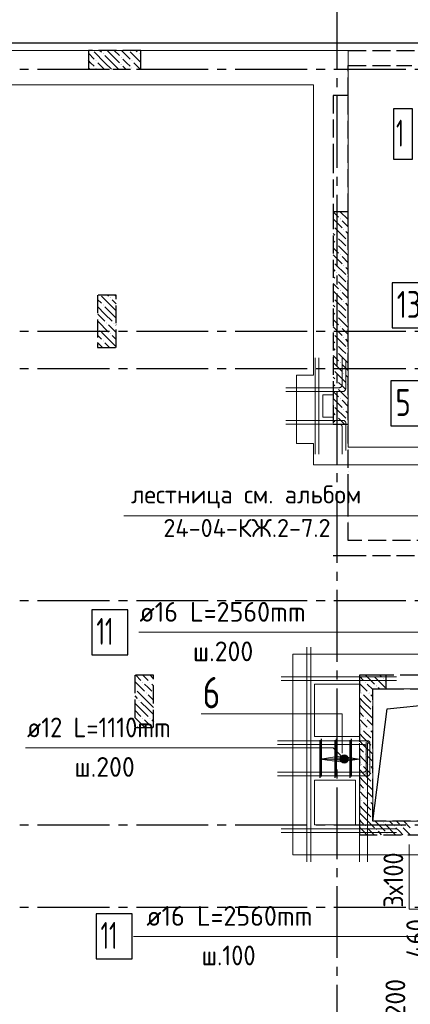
# Model space of a CAD drawing. Header units: millimetres. Extents: x 0 to 50400, y 0 to 39903.
# Tile 10 of 17: x 25976 to 31196, y 19865 to 33024. Entities that reach past the tile are written whole.
import ezdxf

# ---------------------------------------------------------------- set-up
doc = ezdxf.new("R2010")
doc.units = ezdxf.units.MM
doc.linetypes.add('______2', pattern=[324, 240, -84])
doc.linetypes.add('______5', pattern=[1320, 960, -120, 120, -120])
for name, color, linetype, lineweight in [('Standard', 7, 'Continuous', 25), ('ДОП Верх по Х', 7, 'Continuous', 25), ('ЖБ Перекрытие верхний уровень_1', 7, 'Continuous', 35), ('ЖБ Пилон', 7, 'Continuous', 35), ('ЖБ Стена верхний уровень', 7, 'Continuous', 35), ('Общий01', 7, 'Continuous', 13), ('Общий02', 7, 'Continuous', 18), ('Позиционная метка номер позиции', 7, 'Continuous', 13), ('Примечания', 7, 'Continuous', 13), ('Размерная линия_ общее', 7, 'Continuous', 13), ('Тени', 7, 'Continuous', 13)]:
    doc.layers.add(name, color=color, linetype=linetype, lineweight=lineweight)
doc.layers.add('Обрамление П-обр. равн.', color=7, linetype='Continuous', lineweight=25, true_color=0x5f1e0f)
doc.layers.add('Поперечное армирование AW фон', color=7, linetype='______2', lineweight=13, true_color=0xa0a0a0)
doc.layers.add('Оси', color=7, linetype='______5', true_color=0x656565)
doc.layers.add('Стена фоновая затяжка С-обр.', color=7, linetype='______2', true_color=0xa0a0a0)
doc.styles.add('ISOCPEUR', font='txt')

msp = doc.modelspace()

# ---------------------------------------------------------------- hatches: boundary and pattern name
at = {"layer": 'ЖБ Пилон', "linetype": 'Continuous', "lineweight": -3, "transparency": 33554687}
for points in [[(27087, 32569), (27092, 32574), (27096, 32569), (27092, 32564)], [(27327, 32521), (27332, 32526), (27336, 32521), (27332, 32516)], [(27567, 32569), (27572, 32574), (27576, 32569), (27572, 32564)], [(26991, 32473), (26996, 32478), (27000, 32473), (26996, 32468)], [(26991, 32377), (26996, 32382), (27000, 32377), (26996, 32372)], [(27327, 32425), (27332, 32430), (27336, 32425), (27332, 32421)], [(27471, 32473), (27476, 32478), (27480, 32473), (27476, 32468)], [(27471, 32377), (27476, 32382), (27480, 32377), (27476, 32372)], [(27087, 29209), (27092, 29214), (27096, 29209), (27092, 29204)], [(27183, 29305), (27188, 29310), (27192, 29305), (27188, 29301)], [(27135, 28969), (27140, 28974), (27144, 28969), (27140, 28964)], [(27231, 28969), (27236, 28974), (27240, 28969), (27236, 28964)], [(27039, 28873), (27044, 28878), (27048, 28873), (27044, 28868)], [(27183, 28825), (27188, 28830), (27192, 28825), (27188, 28821)], [(27087, 28729), (27092, 28734), (27096, 28729), (27092, 28724)], [(27615, 24169), (27620, 24174), (27624, 24169), (27620, 24165)], [(27711, 24169), (27716, 24174), (27720, 24169), (27716, 24165)], [(27519, 24073), (27524, 24078), (27528, 24073), (27524, 24068)], [(27663, 24025), (27668, 24030), (27672, 24025), (27668, 24021)], [(27759, 24025), (27764, 24030), (27765, 24029), (27765, 24022), (27764, 24021)], [(27567, 23929), (27572, 23934), (27576, 23929), (27572, 23925)], [(27615, 23689), (27620, 23694), (27624, 23689), (27620, 23685)], [(27711, 23689), (27716, 23694), (27720, 23689), (27716, 23685)], [(27519, 23593), (27524, 23598), (27528, 23593), (27524, 23588)]]:
    msp.add_hatch(color=7, dxfattribs=at).paths.add_polyline_path(points, flags=16)
at = {"layer": 'ЖБ Стена верхний уровень', "linetype": 'Continuous', "lineweight": -3, "transparency": 33554687}
for points in [[(30351, 30457), (30356, 30462), (30360, 30457), (30356, 30452)], [(30165, 30269), (30168, 30265), (30165, 30262)], [(30255, 30361), (30260, 30366), (30264, 30361), (30260, 30356)], [(30303, 30217), (30308, 30222), (30312, 30217), (30308, 30212)], [(30207, 30121), (30212, 30126), (30216, 30121), (30212, 30116)], [(30207, 30025), (30212, 30030), (30216, 30025), (30212, 30021)], [(30351, 30073), (30356, 30078), (30360, 30073), (30356, 30068)], [(30255, 29881), (30260, 29886), (30264, 29881), (30260, 29876)], [(30351, 29977), (30356, 29982), (30360, 29977), (30356, 29972)], [(30165, 29789), (30168, 29785), (30165, 29782)], [(30303, 29737), (30308, 29742), (30312, 29737), (30308, 29732)], [(30207, 29641), (30212, 29646), (30216, 29641), (30212, 29636)], [(30207, 29545), (30212, 29550), (30216, 29545), (30212, 29541)], [(30351, 29593), (30356, 29598), (30360, 29593), (30356, 29588)], [(30351, 29497), (30356, 29502), (30360, 29497), (30356, 29492)], [(30255, 29401), (30260, 29406), (30264, 29401), (30260, 29396)], [(30165, 29309), (30168, 29305), (30165, 29302)], [(30303, 29257), (30308, 29262), (30312, 29257), (30308, 29252)], [(30207, 29161), (30212, 29166), (30216, 29161), (30212, 29156)], [(30351, 29113), (30356, 29118), (30360, 29113), (30356, 29108)], [(30207, 29065), (30212, 29070), (30216, 29065), (30212, 29061)], [(30351, 29017), (30356, 29022), (30360, 29017), (30356, 29012)], [(30165, 28829), (30168, 28825), (30165, 28822)], [(30255, 28921), (30260, 28926), (30264, 28921), (30260, 28916)], [(30207, 28681), (30212, 28686), (30216, 28681), (30212, 28676)], [(30303, 28777), (30308, 28782), (30312, 28777), (30308, 28772)], [(30207, 28585), (30212, 28590), (30216, 28585), (30212, 28581)], [(30351, 28633), (30356, 28638), (30360, 28633), (30356, 28628)], [(30255, 28441), (30260, 28446), (30264, 28441), (30260, 28436)], [(30351, 28537), (30356, 28542), (30360, 28537), (30356, 28532)], [(30165, 28349), (30168, 28345), (30165, 28342)], [(30303, 28297), (30308, 28302), (30312, 28297), (30308, 28292)], [(30207, 28201), (30212, 28206), (30216, 28201), (30212, 28196)], [(30207, 28105), (30212, 28110), (30216, 28105), (30212, 28101)], [(30351, 28153), (30356, 28158), (30360, 28153), (30356, 28148)], [(30351, 28057), (30356, 28062), (30360, 28057), (30356, 28052)], [(30255, 27961), (30260, 27966), (30264, 27961), (30260, 27956)], [(30165, 27869), (30168, 27865), (30165, 27862)], [(30303, 27817), (30308, 27822), (30312, 27817), (30308, 27812)], [(30207, 27721), (30212, 27726), (30216, 27721), (30212, 27716)], [(30351, 27673), (30356, 27678), (30360, 27673), (30356, 27668)], [(30207, 27625), (30212, 27630), (30216, 27625), (30212, 27621)], [(30693, 24262), (30692, 24261), (30690, 24262)], [(30831, 24217), (30836, 24222), (30840, 24217), (30836, 24212)], [(30591, 24169), (30596, 24174), (30600, 24169), (30596, 24165)], [(30735, 24121), (30740, 24126), (30744, 24121), (30740, 24116)], [(30543, 24025), (30548, 24030), (30552, 24025), (30548, 24021)], [(30639, 24025), (30644, 24030), (30648, 24025), (30644, 24021)], [(30687, 23881), (30692, 23886), (30695, 23883), (30695, 23880), (30692, 23876)], [(30591, 23689), (30596, 23694), (30600, 23689), (30596, 23685)], [(30687, 23785), (30692, 23790), (30695, 23787), (30695, 23784), (30692, 23781)], [(30543, 23545), (30548, 23550), (30552, 23545), (30548, 23541)], [(30639, 23545), (30644, 23550), (30648, 23545), (30644, 23541)], [(30687, 23401), (30692, 23406), (30695, 23403), (30695, 23400), (30692, 23396)], [(30687, 23305), (30692, 23310), (30695, 23307), (30695, 23304), (30692, 23301)], [(30591, 23209), (30596, 23214), (30600, 23209), (30596, 23205)], [(30543, 23065), (30548, 23070), (30552, 23065), (30548, 23061)], [(30639, 23065), (30644, 23070), (30648, 23065), (30644, 23061)], [(30687, 22921), (30692, 22926), (30695, 22923), (30695, 22920), (30692, 22916)], [(30687, 22825), (30692, 22830), (30695, 22827), (30695, 22824), (30692, 22821)], [(30591, 22729), (30596, 22734), (30600, 22729), (30596, 22725)], [(30543, 22585), (30548, 22590), (30552, 22585), (30548, 22581)], [(30639, 22585), (30644, 22590), (30648, 22585), (30644, 22581)], [(30687, 22441), (30692, 22446), (30695, 22443), (30695, 22440), (30692, 22436)], [(30591, 22249), (30596, 22254), (30600, 22249), (30596, 22245)], [(30687, 22345), (30692, 22350), (30695, 22347), (30695, 22344), (30692, 22341)], [(30831, 22297), (30836, 22302), (30840, 22297), (30836, 22292)], [(30975, 22249), (30980, 22254), (30984, 22249), (30980, 22245)], [(31071, 22249), (31076, 22254), (31080, 22249), (31076, 22245)], [(30735, 22201), (30740, 22206), (30744, 22201), (30740, 22196)], [(30879, 22153), (30884, 22158), (30888, 22153), (30884, 22148)]]:
    msp.add_hatch(color=7, dxfattribs=at).paths.add_polyline_path(points, flags=16)
at = {"layer": 'Общий02', "linetype": 'Continuous', "lineweight": 13, "transparency": 33554687}
msp.add_hatch(color=7, dxfattribs=at).paths.add_polyline_path([(30245, 23107), (29993, 23143), (30245, 23179)], flags=16)
msp.add_hatch(color=7, dxfattribs=at).paths.add_polyline_path([(30263, 23107), (30515, 23143), (30263, 23179)])
at = {"layer": 'Позиционная метка номер позиции', "linetype": 'Continuous', "lineweight": 13, "transparency": 33554687}
for points in [[(30276, 23105), (30328, 23195), (30263, 23130)], [(30263, 23130), (30328, 23195), (30301, 23195)], [(30263, 23130), (30301, 23195), (30263, 23157)], [(30263, 23157), (30301, 23195), (30276, 23182)], [(30276, 23105), (30353, 23182), (30328, 23195)], [(30301, 23091), (30353, 23182), (30276, 23105)], [(30301, 23091), (30367, 23157), (30353, 23182)], [(30328, 23091), (30367, 23157), (30301, 23091)], [(30328, 23091), (30367, 23130), (30367, 23157)], [(30367, 23130), (30328, 23091), (30353, 23105)]]:
    msp.add_hatch(color=7, dxfattribs=at).paths.add_polyline_path(points)

# ---------------------------------------------------------------- linework, layer by layer
at = {"layer": 'Standard', "color": 251, "linetype": '______2', "lineweight": -3, "true_color": 0x656565, "transparency": 33554687}
msp.add_line((30365, 32612), (33465, 32612), dxfattribs=at)
at = {"layer": 'Standard', "color": 251, "linetype": 'Continuous', "lineweight": -3, "true_color": 0x656565, "transparency": 33554687}
for p, q in [((30886, 23812), (33465, 24082)), ((30695, 22312), (30886, 23812))]:
    msp.add_line(p, q, dxfattribs=at)
at = {"layer": 'Standard', "color": 254, "linetype": 'Continuous', "lineweight": -3, "true_color": 0xc4c4ff, "transparency": 33554687}
msp.add_lwpolyline([(7636, 10212), (40365, 10212), (40365, 32712), (7636, 32712), (7636, 10212)], dxfattribs=at)
at = {"layer": 'Standard', "color": 7, "linetype": 'Continuous', "lineweight": 13, "transparency": 33554687}
for points in [[(29841, 23746), (29587, 23746), (28400, 23746)], [(30284, 23220), (30284, 23746), (28400, 23746)]]:
    msp.add_lwpolyline(points, dxfattribs=at)
at = {"layer": 'ДОП Верх по Х', "color": 7, "linetype": 'Continuous', "lineweight": 25, "transparency": 33554687}
for points in [[(26942, 24537), (27422, 24537), (27422, 25137), (26942, 25137), (26942, 24537)], [(26997, 20473), (27477, 20473), (27477, 21073), (26997, 21073), (26997, 20473)]]:
    msp.add_lwpolyline(points, dxfattribs=at)
at = {"layer": 'ЖБ Перекрытие верхний уровень_1', "color": 7, "linetype": 'Continuous', "lineweight": 18, "transparency": 33554687}
for p, q in [((30365, 32612), (9015, 32612)), ((30365, 27542), (30365, 32612)), ((30165, 28012), (30025, 28012)), ((30025, 28012), (30025, 27712)), ((30165, 27712), (30165, 28012)), ((30025, 27712), (30165, 27712)), ((30365, 27312), (30365, 27542)), ((33465, 27312), (30365, 27312)), ((30515, 24142), (29915, 24142)), ((29915, 24142), (29915, 23442)), ((30515, 23442), (30515, 24142)), ((30695, 22312), (30695, 24082)), ((30695, 24082), (33465, 24082)), ((29915, 23442), (30515, 23442)), ((30465, 22862), (29915, 22862)), ((29915, 22862), (29915, 22262)), ((30465, 22262), (30465, 22862)), ((29915, 22262), (30465, 22262)), ((33465, 22312), (30695, 22312))]:
    msp.add_line(p, q, dxfattribs=at)
at = {"layer": 'ЖБ Пилон', "color": 253, "linetype": '______2', "lineweight": -3, "true_color": 0xa0a0a0, "transparency": 33554687}
for p, q in [((27595, 32612), (26895, 32612)), ((26895, 32612), (26895, 32362)), ((27595, 32362), (27595, 32612)), ((26895, 32362), (27595, 32362)), ((27265, 29342), (27015, 29342)), ((27015, 29342), (27015, 28642)), ((27265, 28642), (27265, 29342)), ((27015, 28642), (27265, 28642)), ((27765, 24262), (27515, 24262)), ((27515, 24262), (27515, 23562)), ((27765, 23562), (27765, 24262)), ((27515, 23562), (27765, 23562))]:
    msp.add_line(p, q, dxfattribs=at)
at = {"layer": 'ЖБ Пилон', "color": 253, "linetype": 'Continuous', "lineweight": -3, "true_color": 0xa0a0a0, "transparency": 33554687}
for p, q in [((26895, 32574), (26972, 32497)), ((27116, 32449), (26972, 32593)), ((27048, 32612), (27068, 32593)), ((27116, 32545), (27212, 32449)), ((27212, 32545), (27144, 32612)), ((27212, 32545), (27308, 32449)), ((27240, 32612), (27308, 32545)), ((27336, 32612), (27452, 32497)), ((27595, 32450), (27452, 32593)), ((27528, 32612), (27548, 32593)), ((26924, 32449), (26895, 32478)), ((26895, 32382), (26914, 32362)), ((26972, 32401), (26924, 32449)), ((27020, 32449), (27106, 32362)), ((27116, 32449), (27202, 32362)), ((27212, 32449), (27298, 32362)), ((27404, 32449), (27356, 32497)), ((27356, 32401), (27394, 32362)), ((27452, 32401), (27404, 32449)), ((27500, 32449), (27586, 32362)), ((27015, 29286), (27068, 29233)), ((27212, 29185), (27068, 29329)), ((27150, 29342), (27164, 29329)), ((27212, 29281), (27265, 29228)), ((27260, 29329), (27246, 29342)), ((27116, 29089), (27015, 29190)), ((27020, 29089), (27116, 28993)), ((27116, 29185), (27212, 29089)), ((27116, 29089), (27212, 28993)), ((27212, 29185), (27265, 29132)), ((27212, 29089), (27265, 29036)), ((27020, 28993), (27164, 28849)), ((27015, 28902), (27020, 28897)), ((27212, 28705), (27068, 28849)), ((27212, 28897), (27164, 28945)), ((27260, 28849), (27212, 28897)), ((27260, 28945), (27265, 28940)), ((27015, 28806), (27068, 28753)), ((27082, 28642), (27015, 28710)), ((27116, 28705), (27178, 28642)), ((27212, 28801), (27265, 28748)), ((27212, 28705), (27265, 28652)), ((27526, 24262), (27596, 24193)), ((27622, 24262), (27692, 24193)), ((27719, 24262), (27765, 24216)), ((27515, 24178), (27644, 24049)), ((27692, 24097), (27644, 24145)), ((27740, 24049), (27692, 24097)), ((27740, 24145), (27765, 24120)), ((27515, 23986), (27548, 23953)), ((27692, 23905), (27548, 24049)), ((27692, 24001), (27765, 23928)), ((27596, 23809), (27515, 23890)), ((27596, 23905), (27692, 23809)), ((27692, 23905), (27765, 23832)), ((27515, 23794), (27596, 23713)), ((27515, 23698), (27644, 23569)), ((27596, 23809), (27692, 23713)), ((27692, 23809), (27765, 23736)), ((27554, 23562), (27548, 23569)), ((27692, 23617), (27644, 23665)), ((27740, 23569), (27692, 23617)), ((27740, 23665), (27765, 23640))]:
    msp.add_line(p, q, dxfattribs=at)
at = {"layer": 'ЖБ Стена верхний уровень', "color": 253, "linetype": '______2', "lineweight": -3, "true_color": 0xa0a0a0, "transparency": 33554687}
for p, q in [((30365, 32612), (30365, 32612)), ((30365, 32412), (30365, 32412)), ((30365, 32412), (31215, 32412)), ((30365, 32012), (30365, 32412)), ((30365, 32412), (31215, 32412)), ((30365, 32012), (30365, 32412)), ((30365, 32412), (30365, 32412)), ((30165, 32012), (30165, 31212)), ((30365, 32012), (30165, 32012)), ((30365, 30462), (30365, 32012)), ((30365, 32012), (30365, 32012)), ((30165, 31212), (30165, 30462)), ((30165, 30462), (30365, 30462)), ((30165, 30462), (30165, 27612)), ((30365, 26062), (30365, 30462)), ((30365, 27612), (30165, 27612)), ((30365, 26062), (30365, 27612)), ((33465, 26062), (30365, 26062)), ((30365, 26062), (30365, 26062)), ((30165, 25862), (30365, 25862)), ((30365, 25862), (33465, 25862)), ((30515, 24262), (30515, 22312)), ((30695, 24262), (30515, 24262)), ((30870, 24262), (30695, 24262)), ((32270, 24262), (30870, 24262)), ((30870, 24262), (30870, 24082)), ((30695, 22312), (30695, 24082)), ((30695, 24082), (30870, 24082)), ((30870, 24082), (32270, 24082)), ((30515, 22312), (30515, 22132)), ((33465, 22312), (30695, 22312)), ((30515, 22132), (33465, 22132))]:
    msp.add_line(p, q, dxfattribs=at)
at = {"layer": 'ЖБ Стена верхний уровень', "color": 253, "linetype": 'Continuous', "lineweight": -3, "true_color": 0xa0a0a0, "transparency": 33554687}
for p, q in [((30365, 32272), (30365, 32272)), ((30365, 32176), (30365, 32176)), ((30365, 32080), (30365, 32080)), ((30165, 30456), (30236, 30385)), ((30254, 30462), (30365, 30352)), ((30165, 30360), (30284, 30241)), ((30284, 30337), (30365, 30256)), ((30165, 30168), (30188, 30145)), ((30188, 30241), (30332, 30097)), ((30365, 30160), (30332, 30193)), ((30165, 30072), (30188, 30049)), ((30284, 30049), (30236, 30097)), ((30332, 30001), (30284, 30049)), ((30165, 29976), (30236, 29905)), ((30165, 29880), (30284, 29761)), ((30236, 30001), (30365, 29872)), ((30188, 29761), (30332, 29617)), ((30284, 29857), (30365, 29776)), ((30165, 29688), (30188, 29665)), ((30284, 29569), (30236, 29617)), ((30365, 29680), (30332, 29713)), ((30165, 29592), (30188, 29569)), ((30165, 29496), (30236, 29425)), ((30236, 29521), (30365, 29392)), ((30332, 29521), (30284, 29569)), ((30165, 29400), (30284, 29281)), ((30284, 29377), (30365, 29296)), ((30188, 29281), (30332, 29137)), ((30365, 29200), (30332, 29233)), ((30165, 29208), (30188, 29185)), ((30165, 29112), (30188, 29089)), ((30284, 29089), (30236, 29137)), ((30332, 29041), (30284, 29089)), ((30165, 29016), (30236, 28945)), ((30236, 29041), (30365, 28912)), ((30165, 28920), (30284, 28801)), ((30284, 28897), (30365, 28816)), ((30165, 28728), (30188, 28705)), ((30188, 28801), (30332, 28657)), ((30365, 28720), (30332, 28753)), ((30165, 28632), (30188, 28609)), ((30284, 28609), (30236, 28657)), ((30236, 28561), (30365, 28432)), ((30332, 28561), (30284, 28609)), ((30165, 28536), (30236, 28465)), ((30165, 28440), (30284, 28321)), ((30188, 28321), (30332, 28177)), ((30284, 28417), (30365, 28336)), ((30165, 28248), (30188, 28225)), ((30284, 28129), (30236, 28177)), ((30365, 28240), (30332, 28273)), ((30165, 28152), (30188, 28129)), ((30165, 28056), (30236, 27985)), ((30236, 28081), (30365, 27952)), ((30332, 28081), (30284, 28129)), ((30165, 27960), (30284, 27841)), ((30284, 27937), (30365, 27856)), ((30165, 27768), (30188, 27745)), ((30188, 27841), (30332, 27697)), ((30365, 27760), (30332, 27793)), ((30165, 27672), (30188, 27649)), ((30284, 27649), (30236, 27697)), ((30320, 27612), (30284, 27649)), ((30365, 27472), (30365, 27472)), ((30365, 27376), (30365, 27376)), ((30365, 27280), (30365, 27280)), ((30365, 26992), (30365, 26992)), ((30365, 26896), (30365, 26896)), ((30365, 26800), (30365, 26800)), ((30365, 26512), (30365, 26512)), ((30365, 26416), (30365, 26416)), ((30365, 26320), (30365, 26320)), ((30515, 24250), (30572, 24193)), ((30599, 24262), (30695, 24166)), ((30716, 24241), (30860, 24097)), ((30812, 24241), (30790, 24262)), ((30572, 24097), (30524, 24145)), ((30620, 24049), (30572, 24097)), ((30620, 24145), (30695, 24070)), ((30695, 24166), (30716, 24145)), ((30860, 24193), (30870, 24183)), ((30515, 24058), (30524, 24049)), ((30572, 23905), (30515, 23962)), ((30572, 24001), (30668, 23905)), ((30668, 24001), (30695, 23974)), ((30515, 23866), (30572, 23809)), ((30572, 23905), (30668, 23809)), ((30515, 23770), (30572, 23713)), ((30572, 23809), (30695, 23686)), ((30515, 23578), (30524, 23569)), ((30572, 23617), (30524, 23665)), ((30620, 23569), (30572, 23617)), ((30620, 23665), (30695, 23590)), ((30572, 23425), (30515, 23482)), ((30572, 23521), (30668, 23425)), ((30572, 23425), (30668, 23329)), ((30668, 23521), (30695, 23494)), ((30515, 23386), (30572, 23329)), ((30572, 23329), (30695, 23206)), ((30515, 23290), (30572, 23233)), ((30572, 23137), (30524, 23185)), ((30620, 23185), (30695, 23110)), ((30515, 23098), (30524, 23089)), ((30620, 23089), (30572, 23137)), ((30572, 23041), (30668, 22945)), ((30668, 23041), (30695, 23014)), ((30572, 22945), (30515, 23002)), ((30515, 22906), (30572, 22849)), ((30572, 22945), (30668, 22849)), ((30515, 22810), (30572, 22753)), ((30572, 22849), (30695, 22726)), ((30572, 22657), (30524, 22705)), ((30620, 22609), (30572, 22657)), ((30620, 22705), (30695, 22630)), ((30515, 22618), (30524, 22609)), ((30572, 22465), (30515, 22522)), ((30572, 22561), (30668, 22465)), ((30668, 22561), (30695, 22534)), ((30515, 22426), (30572, 22369)), ((30572, 22465), (30668, 22369)), ((30515, 22330), (30532, 22312)), ((30532, 22312), (30572, 22273)), ((30572, 22369), (30628, 22312)), ((30628, 22312), (30716, 22225)), ((30724, 22312), (30860, 22177)), ((30860, 22273), (31000, 22132)), ((30916, 22312), (30956, 22273)), ((31012, 22312), (31052, 22273)), ((31108, 22312), (31196, 22225)), ((30515, 22138), (30520, 22132)), ((30572, 22177), (30524, 22225)), ((30616, 22132), (30572, 22177)), ((30620, 22225), (30712, 22132)), ((30764, 22177), (30808, 22132)), ((31052, 22177), (31004, 22225)), ((31096, 22132), (31052, 22177)), ((31100, 22225), (31192, 22132))]:
    msp.add_line(p, q, dxfattribs=at)
msp.add_lwpolyline([(30764, 24097), (30773, 24087), (30773, 24087), (30778, 24082)], dxfattribs=at)
at = {"layer": 'Обрамление П-обр. равн.', "color": 7, "linetype": 'Continuous', "lineweight": 25, "transparency": 33554687}
for p, q in [((29993, 22893), (29993, 23393)), ((30005, 23411), (30005, 22911)), ((30193, 22893), (30193, 23393)), ((30205, 23411), (30205, 22911)), ((30393, 22893), (30393, 23393)), ((30405, 23411), (30405, 22911))]:
    msp.add_line(p, q, dxfattribs=at)
at = {"layer": 'Общий02', "color": 251, "linetype": 'Continuous', "lineweight": 13, "true_color": 0x494949, "transparency": 33554687}
for p, q in [((29993, 23143), (30245, 23179)), ((30245, 23179), (30245, 23107)), ((30515, 23143), (30263, 23179)), ((30263, 23179), (30263, 23107)), ((29993, 23143), (30515, 23143)), ((29993, 23143), (29993, 23143)), ((29993, 23143), (29993, 23143)), ((29993, 23143), (29993, 23143)), ((30245, 23107), (29993, 23143)), ((30245, 23143), (30263, 23143)), ((30263, 23143), (30245, 23143)), ((30263, 23107), (30515, 23143)), ((30515, 23143), (30515, 23143)), ((30515, 23143), (30515, 23143)), ((30515, 23143), (30515, 23143))]:
    msp.add_line(p, q, dxfattribs=at)
for points in [[(31928, 27076), (29904, 27076), (29904, 27361), (29674, 27361), (29674, 28273), (29904, 28273), (29904, 32151), (27195, 32151), (23595, 32151), (9073, 32151)], [(11409, 13962), (13425, 13962), (13425, 14352), (14145, 14352), (14145, 13962), (15865, 13962), (15865, 10773), (33262, 10773), (33262, 20200), (32863, 20200), (32863, 21861), (29624, 21861), (29624, 24543), (33004, 24543), (33004, 27076)]]:
    msp.add_lwpolyline(points, dxfattribs=at)
at = {"layer": 'Оси', "color": 8, "linetype": '______5', "lineweight": -3, "transparency": 33554687}
for p, q in [((30215, 33324), (30215, 8909)), ((7736, 32362), (42963, 32362)), ((7736, 28862), (42963, 28862)), ((7736, 28362), (42963, 28362)), ((7736, 25262), (42963, 25262)), ((7736, 22262), (42963, 22262)), ((7736, 21162), (42963, 21162))]:
    msp.add_line(p, q, dxfattribs=at)
at = {"layer": 'Позиционная метка номер позиции', "color": 7, "linetype": 'Continuous', "lineweight": 13, "transparency": 33554687}
for p, q in [((30276, 23182), (30276, 23182)), ((30353, 23182), (30353, 23182)), ((30276, 23105), (30276, 23105)), ((30353, 23105), (30353, 23105))]:
    msp.add_line(p, q, dxfattribs=at)
at = {"layer": 'Позиционная метка номер позиции', "color": 7, "linetype": 'Continuous', "lineweight": 25, "transparency": 33554687}
msp.add_lwpolyline([(30971, 31159), (31223, 31159), (31223, 31831), (30971, 31831), (30971, 31159)], dxfattribs=at)
at = {"layer": 'Позиционная метка номер позиции', "color": 7, "linetype": 'Continuous', "lineweight": 13, "transparency": 33554687}
for points in [[(33129, 24712), (33004, 24837), (27566, 24837)], [(30315, 23143), (30166, 23292), (26054, 23292)], [(32715, 21162), (32326, 20773), (27496, 20773)]]:
    msp.add_lwpolyline(points, dxfattribs=at)
msp.add_circle((30315, 23143), 54, dxfattribs=at)
at = {"layer": 'Поперечное армирование AW фон', "color": 7, "linetype": 'Continuous', "lineweight": 25, "transparency": 33554687}
msp.add_lwpolyline([(30937, 27596), (31309, 27596), (31309, 28196), (30937, 28196), (30937, 27596)], dxfattribs=at)
at = {"layer": 'Примечания', "color": 7, "linetype": 'Continuous', "lineweight": 13, "transparency": 33554687}
for p, q in [((30656, 26394), (27366, 26394)), ((27366, 26394), (32475, 26394)), ((31180, 22002), (31180, 21137)), ((31616, 21137), (31180, 21137))]:
    msp.add_line(p, q, dxfattribs=at)
at = {"layer": 'Стена фоновая затяжка С-обр.', "color": 7, "linetype": 'Continuous', "lineweight": 25, "transparency": 33554687}
msp.add_lwpolyline([(30955, 28906), (31507, 28906), (31507, 29506), (30955, 29506), (30955, 28906)], dxfattribs=at)
at = {"layer": 'Тени', "color": 7, "linetype": 'Continuous', "lineweight": 13, "transparency": 33554687}
for p, q in [((29925, 27218), (29925, 28506)), ((29925, 27218), (29925, 28506)), ((29975, 27218), (29975, 28506)), ((29975, 27218), (29975, 28506)), ((29815, 21768), (29815, 24636)), ((29815, 21768), (29815, 24636)), ((29865, 21768), (29865, 24636)), ((29865, 21768), (29865, 24636)), ((29471, 24242), (31009, 24242)), ((29471, 24242), (31009, 24242)), ((29471, 24192), (31009, 24192)), ((29471, 24192), (31009, 24192)), ((30515, 21768), (30515, 23356)), ((30625, 21768), (30625, 23356)), ((29471, 22212), (31009, 22212)), ((29471, 22212), (31009, 22212)), ((29471, 22162), (31009, 22162)), ((29471, 22162), (31009, 22162))]:
    msp.add_line(p, q, dxfattribs=at)
for points in [[(29531, 28105), (30249, 28105), (30256, 28106), (30262, 28109), (30268, 28112), (30273, 28116), (30277, 28121), (30281, 28127), (30283, 28134), (30284, 28140), (30284, 28506)], [(29531, 28105), (30249, 28105), (30256, 28106), (30262, 28109), (30268, 28112), (30273, 28116), (30277, 28121), (30281, 28127), (30283, 28134), (30284, 28140), (30284, 28506)], [(29531, 28055), (30299, 28055), (30306, 28056), (30312, 28059), (30318, 28062), (30323, 28066), (30327, 28071), (30331, 28077), (30333, 28084), (30334, 28090), (30334, 28456)], [(29531, 28055), (30299, 28055), (30306, 28056), (30312, 28059), (30318, 28062), (30323, 28066), (30327, 28071), (30331, 28077), (30333, 28084), (30334, 28090), (30334, 28456)], [(29531, 27669), (30299, 27669), (30306, 27668), (30312, 27666), (30318, 27663), (30323, 27659), (30327, 27654), (30331, 27648), (30333, 27641), (30334, 27635), (30334, 27268)], [(29531, 27669), (30299, 27669), (30306, 27668), (30312, 27666), (30318, 27663), (30323, 27659), (30327, 27654), (30331, 27648), (30333, 27641), (30334, 27635), (30334, 27268)], [(29531, 27619), (30249, 27619), (30256, 27618), (30262, 27616), (30268, 27613), (30273, 27609), (30277, 27604), (30281, 27598), (30283, 27591), (30284, 27585), (30284, 27218)], [(29531, 27619), (30249, 27619), (30256, 27618), (30262, 27616), (30268, 27613), (30273, 27609), (30277, 27604), (30281, 27598), (30283, 27591), (30284, 27585), (30284, 27218)], [(29422, 23387), (30622, 23387), (30629, 23387), (30635, 23384), (30641, 23381), (30646, 23377), (30650, 23372), (30654, 23366), (30656, 23359), (30657, 23353), (30657, 22986)], [(29422, 23387), (30622, 23387), (30629, 23387), (30635, 23384), (30641, 23381), (30646, 23377), (30650, 23372), (30654, 23366), (30656, 23359), (30657, 23353), (30657, 22986)], [(29422, 22967), (30572, 22967), (30579, 22968), (30585, 22970), (30591, 22974), (30596, 22978), (30600, 22983), (30604, 22989), (30606, 22995), (30607, 23002), (30607, 23368)], [(29422, 22967), (30572, 22967), (30579, 22968), (30585, 22970), (30591, 22974), (30596, 22978), (30600, 22983), (30604, 22989), (30606, 22995), (30607, 23002), (30607, 23368)], [(29422, 23337), (30572, 23337), (30579, 23337), (30585, 23334), (30591, 23331), (30596, 23327), (30600, 23322), (30604, 23316), (30606, 23309), (30607, 23303), (30607, 22936)], [(29422, 23337), (30572, 23337), (30579, 23337), (30585, 23334), (30591, 23331), (30596, 23327), (30600, 23322), (30604, 23316), (30606, 23309), (30607, 23303), (30607, 22936)], [(29422, 22917), (30622, 22917), (30629, 22918), (30635, 22920), (30641, 22924), (30646, 22928), (30650, 22933), (30654, 22939), (30656, 22945), (30657, 22952), (30657, 23318)], [(29422, 22917), (30622, 22917), (30629, 22918), (30635, 22920), (30641, 22924), (30646, 22928), (30650, 22933), (30654, 22939), (30656, 22945), (30657, 22952), (30657, 23318)]]:
    msp.add_lwpolyline(points, dxfattribs=at)

# ---------------------------------------------------------------- texts
at = {"layer": 'ДОП Верх по Х', "color": 7, "linetype": 'Continuous', "lineweight": 13, "transparency": 33554687, "attachment_point": 7, "style": 'ISOCPEUR'}
for s, insert, char_height, width in [('\\W0.96;ø16 L=2560mm ', (27578, 24978), 264, 2580.62), ('\\W0.63;11', (27002, 24669), 360, 472.5), ('\\W0.95;ш.200 ', (28291, 24450), 264, 1154.55), ('\\W0.96;ø16 L=2560mm ', (27669, 20914), 264, 2580.63), ('\\W0.63;11', (27057, 20605), 360, 472.5), ('\\W0.90;ш.100 ', (28408, 20386), 264, 1095.49)]:
    msp.add_mtext(s, dxfattribs=dict(at, insert=insert, char_height=char_height, width=width))
at = {"layer": 'Обрамление П-обр. равн.', "color": 7, "linetype": 'Continuous', "lineweight": 13, "transparency": 33554687, "char_height": 264, "attachment_point": 7, "style": 'ISOCPEUR'}
for s, insert, width in [('\\W0.90;ø12 L=1110mm ', (26074, 23433), 2414.53), ('\\W0.95;ш.200 ', (26708, 22905), 1154.56)]:
    msp.add_mtext(s, dxfattribs=dict(at, insert=insert, width=width))
at = {"layer": 'Общий01', "color": 251, "linetype": 'Continuous', "lineweight": 18, "true_color": 0x656565, "transparency": 33554687, "char_height": 240, "attachment_point": 7, "style": 'ISOCPEUR'}
for s, insert, width in [('\\W0.98;лестница см. альбом', (27464, 26494), 3284.69), ('\\W0.98;24-04-КЖ.2-7.2', (27896, 26110), 2419.97)]:
    msp.add_mtext(s, dxfattribs=dict(at, insert=insert, width=width))
at = {"layer": 'Общий01', "color": 7, "linetype": 'Continuous', "lineweight": 35, "transparency": 33554687, "insert": (28420, 23821), "char_height": 420, "width": 456.96, "attachment_point": 7, "style": 'ISOCPEUR'}
msp.add_mtext('\\W0.78;6', dxfattribs=at)
at = {"layer": 'Позиционная метка номер позиции', "color": 7, "linetype": 'Continuous', "lineweight": 25, "transparency": 33554687, "insert": (31007, 31327), "char_height": 360, "width": 280.01, "attachment_point": 7, "style": 'ISOCPEUR'}
msp.add_mtext('\\W0.56;1', dxfattribs=at)
at = {"layer": 'Поперечное армирование AW фон', "color": 7, "linetype": 'Continuous', "lineweight": 13, "transparency": 33554687, "insert": (30997, 27728), "char_height": 360, "width": 391.69, "attachment_point": 7, "style": 'ISOCPEUR'}
msp.add_mtext('\\W0.78;5', dxfattribs=at)
at = {"layer": 'Размерная линия_ общее', "color": 7, "linetype": 'Continuous', "lineweight": 25, "transparency": 33554687, "char_height": 264, "attachment_point": 7, "rotation": 90, "style": 'ISOCPEUR'}
for s, insert, width in [('\\W0.89;3х100', (31101, 21158), 988.26), ('\\W0.92;460', (31406, 20480), 701.33), ('\\W0.95;3х200', (31128, 19373), 1048.03)]:
    msp.add_mtext(s, dxfattribs=dict(at, insert=insert, width=width))
at = {"layer": 'Стена фоновая затяжка С-обр.', "color": 7, "linetype": 'Continuous', "lineweight": 13, "transparency": 33554687, "insert": (31015, 29038), "char_height": 360, "width": 566.73, "attachment_point": 7, "style": 'ISOCPEUR'}
msp.add_mtext('\\W0.75;13', dxfattribs=at)

doc.saveas('drawing.dxf')
